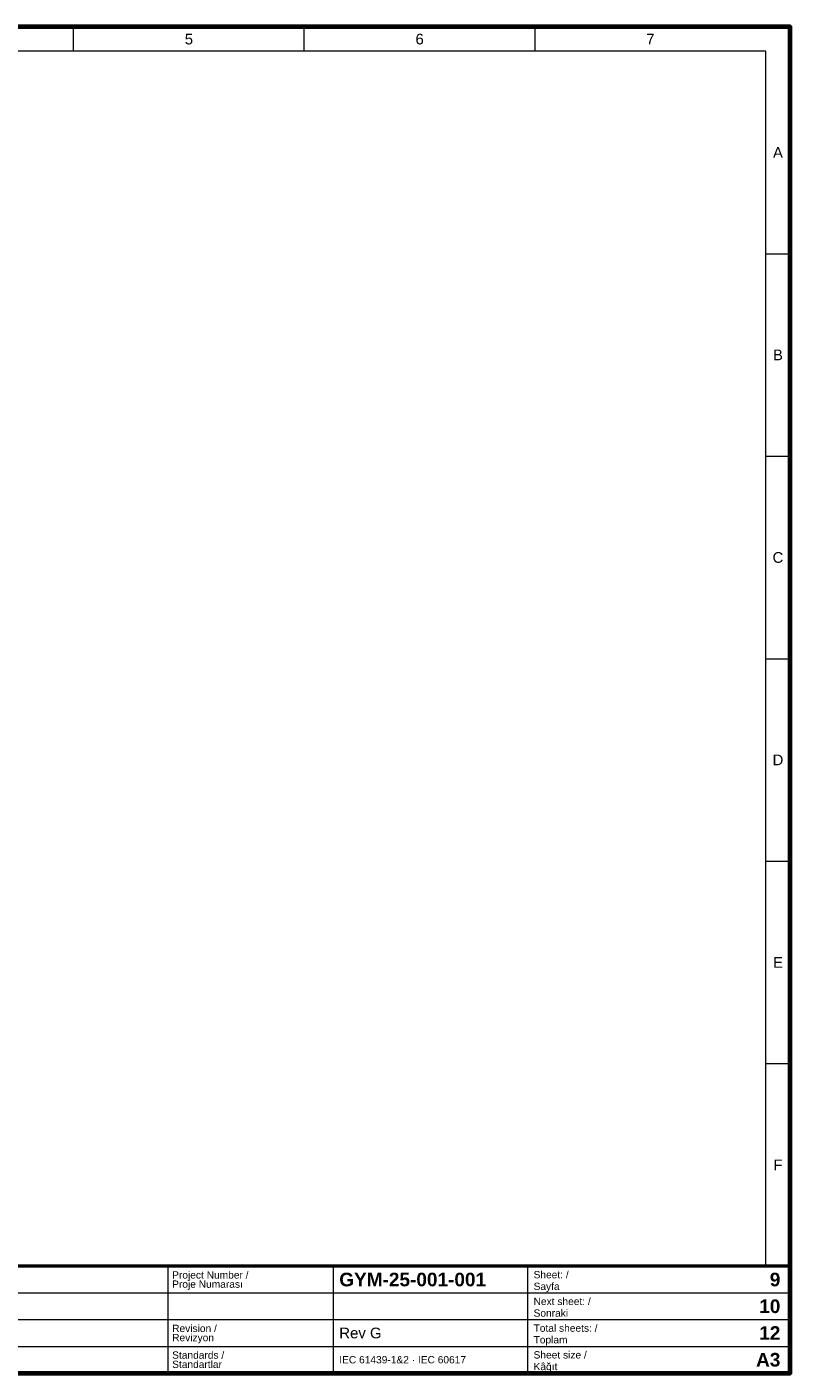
# Paper-space layout '09 Terminal Diagram - Klemens Planı' of a CAD drawing. Header units: millimetres. Extents: x 20 to 410, y -2 to 287.
# Tile 2 of 2: x 253 to 410, y 10 to 287. Entities that reach past the tile are written whole.
import ezdxf
from ezdxf.enums import TextEntityAlignment as Align

# ---------------------------------------------------------------- set-up
doc = ezdxf.new("R2010")
doc.units = ezdxf.units.MM
doc.layers.add('E-SEMA-ANTET', color=7, linetype='Continuous', lineweight=50)
doc.layers.add('E-SEMA-ZON', color=8, linetype='Continuous', lineweight=18)
doc.styles.add('GYM', font='arial.ttf')
doc.styles.add('GYM-B', font='arialbd.ttf')

psp = doc.layouts.new('09 Terminal Diagram - Klemens Planı')

# ---------------------------------------------------------------- linework, layer by layer
at = {"layer": 'E-SEMA-ANTET', "lineweight": 18}
for p, q in [((282, 10), (282, 32)), ((316, 10), (316, 32)), ((356, 10), (356, 32)), ((20, 26.5), (410, 26.5)), ((20, 21), (410, 21)), ((20, 15.5), (410, 15.5))]:
    psp.add_line(p, q, dxfattribs=at)
at = {"layer": 'E-SEMA-ANTET', "lineweight": 70}
psp.add_lwpolyline([(20, 10), (410, 10), (410, 287), (20, 287)], close=True, dxfattribs=at)
at = {"layer": 'E-SEMA-ANTET', "lineweight": 50}
psp.add_lwpolyline([(20, 10), (410, 10), (410, 32), (20, 32)], close=True, dxfattribs=at)
at = {"layer": 'E-SEMA-ZON', "lineweight": 18}
for p, q in [((262.5, 282), (262.5, 287)), ((310, 282), (310, 287)), ((357.5, 282), (357.5, 287)), ((405, 240.33), (410, 240.33)), ((405, 198.67), (410, 198.67)), ((405, 157), (410, 157)), ((405, 115.33), (410, 115.33)), ((405, 73.67), (410, 73.67)), ((262.5, 32), (262.5, 32)), ((310, 32), (310, 32)), ((357.5, 32), (357.5, 32))]:
    psp.add_line(p, q, dxfattribs=at)
psp.add_lwpolyline([(25, 32), (405, 32), (405, 282), (25, 282)], close=True, dxfattribs=at)

# ---------------------------------------------------------------- texts
at = {"layer": 'E-SEMA-ANTET'}
for s, height, style, p in [('Project Number /', 1.5, 'GYM', (282.8, 30.2)), ('GYM-25-001-001', 2.8, 'GYM-B', (317.2, 29.25)), ('Sheet: /', 1.5, 'GYM', (357.2, 30.25)), ('Proje Numarası', 1.5, 'GYM', (282.8, 28.3)), ('Sayfa', 1.5, 'GYM', (357.2, 27.85)), ('Next sheet: /', 1.5, 'GYM', (357.2, 24.75)), ('Sonraki', 1.5, 'GYM', (357.2, 22.35)), ('Revision /', 1.5, 'GYM', (282.8, 19.2)), ('Total sheets: /', 1.5, 'GYM', (357.2, 19.25)), ('Revizyon', 1.5, 'GYM', (282.8, 17.3)), ('Rev G', 2.2, 'GYM', (317.2, 18.25)), ('Toplam', 1.5, 'GYM', (357.2, 16.85)), ('Standards /', 1.5, 'GYM', (282.8, 13.7)), ('Sheet size /', 1.5, 'GYM', (357.2, 13.75)), ('Standartlar', 1.5, 'GYM', (282.8, 11.8)), ('IEC 61439-1&2 · IEC 60617', 1.5, 'GYM', (317.2, 12.75)), ('Kâğıt', 1.5, 'GYM', (357.2, 11.35))]:
    psp.add_text(s, height=height, dxfattribs=dict(at, style=style)).set_placement(p, align=Align.MIDDLE_LEFT)
at = {"layer": 'E-SEMA-ANTET', "style": 'GYM-B'}
for s, p in [('9', (408, 29.25)), ('10', (408, 23.75)), ('12', (408, 18.25)), ('A3', (408, 12.75))]:
    psp.add_text(s, height=2.8, dxfattribs=at).set_placement(p, align=Align.MIDDLE_RIGHT)
at = {"layer": 'E-SEMA-ZON', "style": 'GYM'}
for s, p in [('5', (286.25, 284.5)), ('6', (333.75, 284.5)), ('7', (381.25, 284.5)), ('A', (407.5, 261.17)), ('B', (407.5, 219.5)), ('C', (407.5, 177.83)), ('D', (407.5, 136.17)), ('E', (407.5, 94.5)), ('F', (407.5, 52.83))]:
    psp.add_text(s, height=2.2, dxfattribs=at).set_placement(p, align=Align.MIDDLE_CENTER)

doc.saveas('drawing.dxf')
